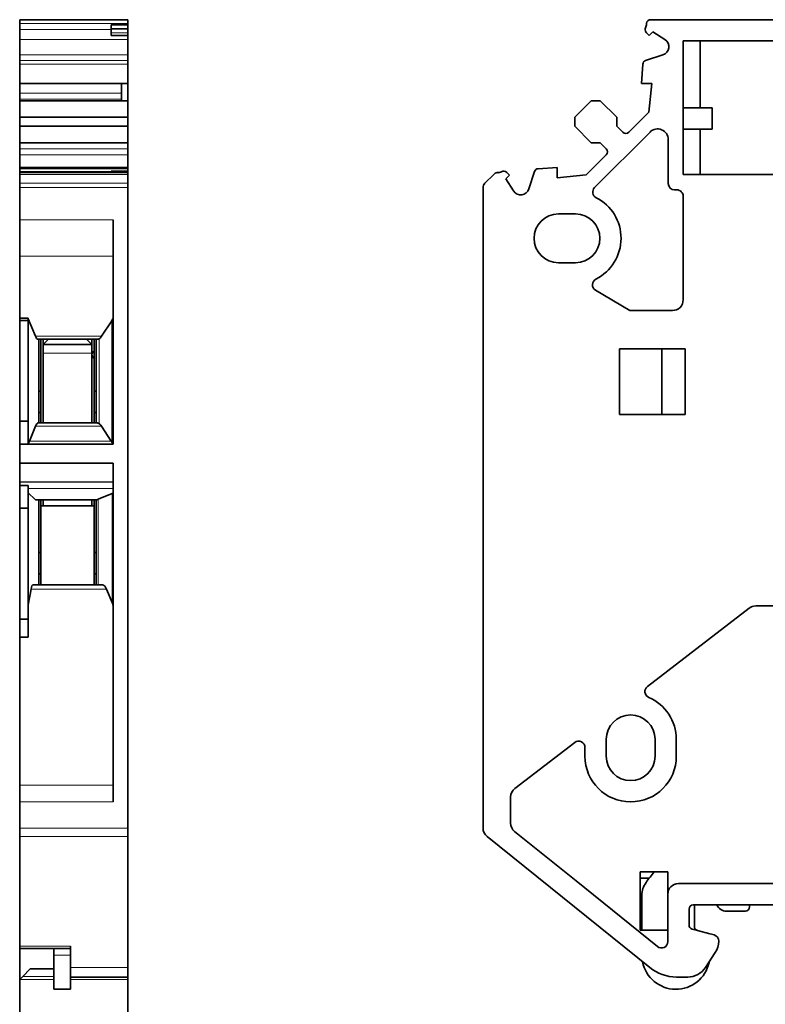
# Model space of a CAD drawing. Header units: millimetres. Extents: x 6 to 292, y 5 to 204.
# Tile 11 of 19: x 153 to 206, y 42 to 111. Entities that reach past the tile are written whole.
import ezdxf

# ---------------------------------------------------------------- set-up
doc = ezdxf.new("R2010")
doc.units = ezdxf.units.MM
for name, color, linetype in [('可见', 7, 'Continuous'), ('尺寸层', 7, 'Continuous'), ('相切', 7, 'Continuous')]:
    doc.layers.add(name, color=color, linetype=linetype)

# ---------------------------------------------------------------- blocks, each defined once
blk = doc.blocks.new('SE3')
at = {"layer": '可见', "color": 7, "linetype": 'Continuous', "lineweight": 35}
for p, q in [((153.42, 111.096), (153.42, 111.359)), ((153.42, 111.359), (161.07, 111.359)), ((161.07, 111.096), (161.07, 111.359)), ((153.42, 110.662), (153.42, 111.096)), ((153.42, 110.662), (153.42, 109.954)), ((159.87, 110.993), (161.07, 110.993)), ((159.87, 110.991), (159.87, 110.709)), ((159.87, 110.709), (161.07, 110.709)), ((159.87, 110.709), (159.87, 110.432)), ((161.07, 111.041), (161.07, 111.096)), ((161.07, 110.993), (161.07, 111.041)), ((161.07, 110.709), (161.07, 110.993)), ((161.07, 110.432), (161.07, 110.709)), ((153.42, 109.954), (153.42, 108.88)), ((159.87, 110.432), (159.87, 110.245)), ((159.87, 110.245), (161.07, 110.245)), ((161.07, 110.245), (161.07, 110.432)), ((161.07, 109.954), (161.07, 110.245)), ((161.07, 109.954), (161.07, 108.88)), ((153.42, 108.88), (153.42, 108.477)), ((161.07, 108.477), (161.07, 108.88)), ((153.42, 108.21), (153.42, 108.477)), ((153.42, 108.21), (153.42, 106.861)), ((161.07, 108.21), (161.07, 108.477)), ((161.07, 106.861), (161.07, 108.21)), ((153.42, 106.861), (153.42, 106.163)), ((153.42, 106.861), (153.42, 106.861)), ((161.07, 106.861), (153.42, 106.861)), ((160.62, 106.861), (153.42, 106.861)), ((160.62, 106.861), (160.62, 105.631)), ((160.62, 106.861), (161.07, 106.861)), ((161.07, 105.631), (161.07, 106.861)), ((161.07, 106.861), (161.07, 106.861)), ((153.42, 106.163), (153.42, 105.738)), ((153.42, 105.631), (153.42, 105.738)), ((153.42, 105.631), (153.42, 104.464)), ((153.42, 105.631), (161.07, 105.631)), ((161.07, 104.464), (161.07, 105.631)), ((153.42, 104.464), (153.42, 103.828)), ((161.07, 104.464), (153.42, 104.464)), ((161.07, 103.828), (161.07, 104.464)), ((153.42, 103.828), (153.42, 102.661)), ((161.07, 103.828), (153.42, 103.828)), ((161.07, 102.661), (161.07, 103.828)), ((153.42, 102.661), (153.42, 102.237)), ((161.07, 102.661), (153.42, 102.661)), ((161.07, 102.237), (161.07, 102.661)), ((153.42, 102.237), (153.42, 101.813)), ((153.42, 100.911), (153.42, 101.813)), ((161.07, 102.237), (161.07, 101.813)), ((161.07, 100.911), (161.07, 101.813)), ((153.42, 100.911), (153.42, 100.828)), ((153.42, 100.911), (161.07, 100.911)), ((161.07, 100.828), (161.07, 100.911)), ((153.42, 100.622), (153.42, 100.828)), ((153.42, 100.622), (153.42, 100.561)), ((153.42, 100.561), (153.42, 100.43)), ((159.87, 100.561), (153.42, 100.561)), ((153.42, 99.809), (153.42, 100.43)), ((159.87, 100.613), (159.87, 100.656)), ((161.07, 100.656), (159.87, 100.656)), ((159.87, 100.561), (159.87, 100.613)), ((159.87, 100.555), (159.87, 100.561)), ((159.87, 100.555), (161.07, 100.555)), ((161.07, 100.656), (161.07, 100.828)), ((161.07, 100.656), (161.07, 100.613)), ((161.07, 100.613), (161.07, 100.556)), ((161.07, 100.43), (161.07, 100.555)), ((161.07, 100.43), (161.07, 99.809)), ((153.42, 99.49), (153.42, 99.809)), ((161.07, 99.49), (161.07, 99.809)), ((153.42, 99.49), (153.42, 97.224)), ((161.07, 54.227), (161.07, 99.49)), ((153.42, 94.641), (153.42, 97.224)), ((160.02, 97.224), (160.02, 81.353)), ((153.42, 90.278), (153.42, 94.641)), ((153.42, 90.092), (153.42, 90.278)), ((153.42, 90.278), (154.02, 90.278)), ((153.42, 82.982), (153.42, 90.092)), ((153.42, 90.092), (154.02, 90.092)), ((154.02, 90.092), (154.02, 90.278)), ((154.02, 90.227), (154.529, 88.987)), ((154.02, 82.982), (154.02, 90.092)), ((159.205, 88.987), (159.918, 90.073)), ((154.714, 88.778), (158.926, 88.778)), ((154.77, 88.778), (154.77, 82.859)), ((154.92, 88.778), (154.92, 85.108)), ((155.444, 88.778), (155.07, 88.404)), ((155.07, 88.404), (155.07, 88.778)), ((155.07, 87.804), (155.07, 88.404)), ((158.52, 88.404), (155.07, 88.404)), ((158.52, 88.404), (158.145, 88.778)), ((158.52, 88.778), (158.52, 88.404)), ((158.52, 88.404), (158.52, 87.804)), ((158.67, 85.108), (158.67, 88.778)), ((158.82, 88.778), (158.82, 82.859)), ((155.07, 87.804), (155.07, 82.859)), ((158.52, 82.859), (158.52, 87.804)), ((154.92, 85.108), (154.77, 85.108)), ((154.92, 83.608), (154.92, 85.108)), ((158.82, 85.108), (158.67, 85.108)), ((158.67, 85.108), (158.67, 83.608)), ((154.92, 83.608), (154.77, 83.608)), ((154.92, 83.608), (154.92, 82.859)), ((158.82, 83.608), (158.67, 83.608)), ((158.67, 82.859), (158.67, 83.608)), ((153.42, 81.353), (153.42, 82.982)), ((153.42, 82.982), (154.02, 82.982)), ((154.02, 81.353), (154.02, 82.982)), ((154.728, 82.859), (158.911, 82.859)), ((154.106, 81.567), (154.54, 82.644)), ((159.187, 82.644), (159.881, 81.567)), ((153.42, 81.353), (153.42, 80.018)), ((160.02, 81.353), (153.42, 81.353)), ((153.42, 78.693), (153.42, 80.018)), ((153.42, 80.018), (160.02, 80.018)), ((160.02, 80.018), (160.02, 56.081)), ((153.42, 78.693), (153.42, 78.684)), ((153.42, 78.684), (153.42, 78.449)), ((153.42, 76.84), (153.42, 78.449)), ((154.02, 78.449), (153.42, 78.449)), ((154.02, 76.84), (154.02, 78.449)), ((154.02, 77.915), (154.518, 77.443)), ((154.546, 77.429), (158.867, 77.429)), ((154.77, 71.429), (154.77, 77.429)), ((154.92, 77.429), (154.92, 73.708)), ((155.07, 77.429), (155.07, 77.004)), ((158.52, 77.004), (158.52, 77.429)), ((158.67, 73.708), (158.67, 77.429)), ((158.82, 77.429), (158.82, 71.429)), ((158.963, 77.467), (159.948, 77.885)), ((153.42, 69.005), (153.42, 76.84)), ((153.42, 76.84), (154.02, 76.84)), ((154.02, 69.005), (154.02, 76.84)), ((154.92, 77.004), (155.07, 77.004)), ((158.52, 77.004), (155.07, 77.004)), ((158.52, 77.004), (158.67, 77.004)), ((154.92, 73.708), (154.77, 73.708)), ((154.92, 72.208), (154.92, 73.708)), ((158.82, 73.708), (158.67, 73.708)), ((158.67, 73.708), (158.67, 72.208)), ((154.92, 72.208), (154.77, 72.208)), ((154.92, 72.208), (154.92, 71.429)), ((158.82, 72.208), (158.67, 72.208)), ((158.67, 71.429), (158.67, 72.208)), ((154.02, 70.006), (154.226, 71.118)), ((154.357, 71.429), (159.265, 71.429)), ((159.558, 71.118), (159.948, 70.178)), ((153.42, 67.714), (153.42, 69.005)), ((153.42, 69.005), (154.02, 69.005)), ((154.02, 67.714), (154.02, 69.005)), ((153.42, 57.27), (153.42, 67.714)), ((153.42, 67.714), (154.02, 67.714)), ((153.42, 57.27), (153.42, 56.081)), ((153.42, 56.081), (153.42, 54.227)), ((153.42, 53.643), (153.42, 54.227)), ((153.42, 53.643), (153.42, 45.9)), ((161.07, 53.643), (161.07, 54.227)), ((161.07, 44.371), (161.07, 53.643)), ((153.42, 45.9), (153.42, 45.734)), ((153.42, 43.533), (153.42, 45.734)), ((153.42, 45.734), (157.02, 45.734)), ((155.82, 45.243), (155.82, 45.734)), ((155.82, 42.843), (155.82, 45.243)), ((157.02, 45.9), (157.02, 44.783)), ((157.02, 44.783), (157.02, 42.843)), ((154.17, 44.283), (153.642, 43.755)), ((154.17, 44.283), (155.82, 44.283)), ((161.07, 43.709), (161.07, 44.371)), ((153.42, 43.533), (153.642, 43.755)), ((153.42, 43.527), (153.42, 43.533)), ((153.42, 39.809), (153.42, 43.527)), ((157.02, 43.709), (161.07, 43.709)), ((161.07, 43.527), (161.07, 43.709)), ((161.07, 39.809), (161.07, 43.527)), ((155.82, 42.843), (157.02, 42.843)), ((153.42, 39.809), (161.07, 39.809))]:
    blk.add_line(p, q, dxfattribs=at)
for centre, radius, start, end in [((158.912, 88.999), 0.221, 273.47157, 300.03748), ((158.82, 87.684), 0.3, 120, 240), ((158.89, 82.631), 0.228, 54.37673, 84.73562), ((158.861, 77.525), 0.0961, 273.63017, 301.11585)]:
    blk.add_arc(centre, radius, start, end, dxfattribs=at)
for centre, major_axis, ratio, start_param, end_param in [((158.52, 90.393), (-1.5, 0), 0.590627, 2.771382, 3.141593), ((154.714, 90.278), (0, -1.5), 0.242566, 5.749686, 6.283182), ((158.909, 90.278), (0, -1.5), 0.388105, 0.197843, 0.533499), ((154.728, 81.359), (0, -1.5), 0.242566, 3.141593, 3.683286), ((158.887, 81.359), (0, 1.5), 0.388105, -0.541693, -0.236607), ((153.919, 82.853), (0, -1.5), 0.242566, 0.281368, 0.541693), ((160.181, 82.853), (0, -1.5), 0.388105, -0.541693, -0.469267), ((158.52, 77.947), (1.5, 0), 0.135729, 5.973482, 6.283185), ((154.546, 78.929), (0, -1.5), 0.142857, 6.148281, 6.283185), ((161.82, 77.343), (-3, 0), 0.135729, -0.309703, -0.247065), ((154.357, 69.929), (0, -1.5), 0.142857, 3.141593, 3.797385), ((159.265, 69.929), (0, 1.5), 0.32, 5.627393, 6.283185), ((158.52, 69.826), (-1.5, 0), 0.769384, 3.141593, 3.451296)]:
    blk.add_ellipse(centre, major_axis=major_axis, ratio=ratio, start_param=start_param, end_param=end_param, dxfattribs=at)
blk.add_open_spline([(159.918, 81.515), (159.982, 81.432), (160.02, 81.376), (160.02, 81.359)], degree=3, dxfattribs=at)
at = {"layer": '相切', "color": 7, "linetype": 'Continuous', "lineweight": 13}
for p, q in [((153.42, 111.096), (161.07, 111.096)), ((153.42, 110.662), (159.87, 110.662)), ((153.42, 109.954), (161.07, 109.954)), ((159.87, 110.432), (161.07, 110.432)), ((161.07, 108.88), (153.42, 108.88)), ((153.42, 108.477), (161.07, 108.477)), ((153.42, 108.21), (161.07, 108.21)), ((153.42, 106.163), (160.62, 106.163)), ((160.62, 105.738), (153.42, 105.738)), ((153.42, 102.237), (161.07, 102.237)), ((161.07, 101.813), (153.42, 101.813)), ((153.42, 100.828), (161.07, 100.828)), ((153.42, 100.622), (159.87, 100.622)), ((153.42, 100.43), (161.07, 100.43)), ((159.87, 100.613), (161.07, 100.613)), ((161.07, 99.809), (153.42, 99.809)), ((161.07, 99.49), (153.42, 99.49)), ((153.42, 97.224), (160.02, 97.224)), ((153.42, 94.641), (160.02, 94.641)), ((159.918, 90.073), (159.918, 81.515)), ((154.529, 88.987), (159.205, 88.987)), ((159.023, 88.808), (159.023, 82.817)), ((158.52, 87.804), (155.07, 87.804)), ((154.54, 82.644), (159.187, 82.644)), ((154.106, 81.567), (159.881, 81.567)), ((160.02, 78.693), (153.42, 78.693)), ((160.02, 78.684), (153.42, 78.684)), ((154.02, 78.236), (160.02, 78.236)), ((154.02, 78.232), (160.02, 78.232)), ((154.518, 77.443), (158.911, 77.443)), ((158.963, 77.467), (158.963, 71.429)), ((159.948, 77.885), (159.948, 70.178)), ((154.226, 71.118), (159.558, 71.118)), ((160.02, 57.27), (153.42, 57.27)), ((160.02, 56.081), (153.42, 56.081)), ((153.42, 54.227), (161.07, 54.227)), ((161.07, 53.643), (153.42, 53.643)), ((157.02, 45.9), (153.42, 45.9)), ((157.02, 45.243), (155.82, 45.243)), ((157.02, 44.371), (161.07, 44.371)), ((155.82, 43.527), (153.42, 43.527)), ((153.642, 43.755), (155.82, 43.755)), ((161.07, 43.527), (157.02, 43.527))]:
    blk.add_line(p, q, dxfattribs=at)
blk = doc.blocks.new('SE4')
at = {"layer": '可见', "color": 7, "linetype": 'Continuous', "lineweight": 35}
for p, q in [((197.995, 111.359), (209.392, 111.359)), ((197.61, 110.709), (197.696, 110.993)), ((197.879, 110.245), (197.691, 110.432)), ((198.141, 110.507), (197.879, 110.245)), ((198.999, 109.954), (198.141, 110.507)), ((209.499, 109.859), (200.278, 109.858)), ((200.278, 109.858), (200.28, 100.408)), ((201.479, 109.858), (201.48, 105.133)), ((197.637, 108.477), (198.862, 108.88)), ((197.349, 106.861), (197.431, 108.21)), ((198.081, 106.861), (197.349, 106.861)), ((197.872, 104.831), (198.081, 106.861)), ((192.628, 104.464), (193.795, 105.631)), ((193.795, 105.631), (194.431, 105.631)), ((194.431, 105.631), (195.598, 104.464)), ((202.344, 105.133), (200.279, 105.133)), ((202.344, 105.133), (202.344, 103.633)), ((192.628, 103.828), (192.628, 104.464)), ((195.598, 104.464), (195.598, 103.828)), ((196.443, 103.403), (197.872, 104.831)), ((193.795, 102.661), (192.628, 103.828)), ((195.598, 103.828), (196.022, 103.404)), ((197.949, 103.421), (194.028, 99.5)), ((202.344, 103.633), (200.279, 103.633)), ((201.48, 103.633), (201.48, 100.408)), ((194.431, 102.661), (193.795, 102.661)), ((194.856, 102.237), (194.431, 102.661)), ((199.23, 99.783), (199.229, 102.891)), ((193.432, 100.389), (194.856, 101.813)), ((190.049, 100.828), (191.398, 100.911)), ((191.398, 100.911), (191.398, 100.18)), ((186.904, 100.43), (186.283, 99.809)), ((188.014, 100.381), (187.752, 100.119)), ((187.827, 100.568), (188.014, 100.381)), ((189.38, 99.398), (189.782, 100.622)), ((191.398, 100.18), (193.432, 100.389)), ((200.28, 100.408), (208.913, 100.409)), ((187.752, 100.119), (188.306, 99.26)), ((186.151, 54.227), (186.151, 99.49)), ((199.68, 99.333), (199.838, 99.333)), ((200.289, 91.558), (200.288, 98.883)), ((192.676, 97.634), (191.476, 97.634)), ((191.476, 94.184), (192.676, 94.184)), ((196.522, 90.808), (194.099, 92.239)), ((196.522, 90.808), (199.539, 90.808)), ((200.439, 88.109), (195.789, 88.109)), ((195.789, 88.109), (195.789, 83.459)), ((198.789, 83.459), (198.789, 88.109)), ((200.439, 83.459), (200.439, 88.109)), ((195.789, 83.459), (200.439, 83.459)), ((204.955, 69.773), (197.761, 64.238)), ((209.551, 69.929), (205.413, 69.929)), ((192.626, 60.288), (188.394, 57.031)), ((193.351, 59.931), (193.351, 59.309)), ((194.851, 60.509), (194.851, 59.309)), ((198.301, 59.309), (198.301, 60.509)), ((199.801, 59.309), (199.801, 60.509)), ((188.101, 56.436), (188.101, 54.583)), ((197.928, 44.371), (186.43, 53.643)), ((188.38, 53.999), (192.717, 50.501)), ((197.252, 51.135), (197.252, 47.01)), ((199.201, 51.135), (197.252, 51.135)), ((199.201, 49.559), (199.201, 51.135)), ((192.717, 50.501), (198.469, 45.86)), ((197.889, 50.685), (197.252, 50.685)), ((199.951, 50.309), (207.417, 50.309)), ((197.372, 47.01), (197.372, 49.492)), ((199.201, 46.211), (199.201, 49.559)), ((206.795, 48.809), (201.001, 48.809)), ((201.079, 48.809), (201.079, 47.282)), ((204.979, 48.809), (204.979, 48.659)), ((200.701, 48.509), (200.701, 47.383)), ((204.679, 48.359), (203.348, 48.359)), ((197.252, 47.46), (197.372, 47.46)), ((197.252, 47.01), (199.201, 47.01)), ((200.923, 47.093), (202.467, 46.679)), ((202.159, 46.762), (201.301, 46.992)), ((202.555, 45.448), (201.859, 44.386)), ((200.605, 43.709), (199.807, 43.709))]:
    blk.add_line(p, q, dxfattribs=at)
for centre, radius, start, end in [((197.995, 111.059), 0.3, 90, 172.98196), ((197.904, 110.644), 0.3, 167.65346, 225), ((198.144, 111.041), 0.45, 172.98304, 179.99892), ((198.144, 111.041), 0.45, 180.00079, 186.01988), ((198.674, 109.45), 0.6, 288.22913, 57.19785), ((197.731, 108.192), 0.3, 108.19785, 176.50126), ((196.235, 103.616), 0.3, 225, 314.34523), ((198.479, 102.891), 0.75, 0.00829, 135), ((194.644, 102.025), 0.3, 315, 45), ((187.222, 100.111), 0.45, 99.29872, 135.00133), ((187.228, 100.998), 0.45, 259.88922, 301.06641), ((187.222, 100.111), 0.45, 79.88922, 99.29872), ((187.615, 100.356), 0.3, 45, 121.06641), ((190.067, 100.528), 0.3, 93.52292, 161.80215), ((186.601, 99.49), 0.45, 135.00098, 180), ((194.346, 99.182), 0.45, 135, 242.96237), ((199.68, 99.783), 0.45, 180.00829, 270.00829), ((188.81, 99.585), 0.6, 212.80215, 341.77087), ((199.838, 98.883), 0.45, 0.00358, 90.00829), ((192.676, 95.909), 3.225, 296.71271, 62.96237), ((191.476, 95.909), 1.725, 90, 270), ((192.676, 95.909), 1.725, 270, 90), ((194.328, 92.626), 0.45, 116.71271, 239.43277), ((199.539, 91.558), 0.75, 270, 0.00358), ((205.413, 69.179), 0.75, 90, 127.57411), ((198.036, 63.882), 0.45, 127.57411, 246.59682), ((196.576, 60.509), 3.225, 0, 66.59682), ((196.576, 60.509), 1.725, 0, 180), ((192.901, 59.931), 0.45, 0, 127.57411), ((196.576, 59.309), 3.225, 180, 0), ((196.576, 59.309), 1.725, 180, 0), ((188.851, 56.436), 0.75, 127.57411, 180), ((188.851, 54.583), 0.75, 180, 231.10663), ((186.901, 54.227), 0.75, 180, 231.1164), ((226.951, 28.934), 36.3, 142.29521, 143.79078), ((198.872, 49.492), 1.5, 143.79078, 180), ((199.951, 49.559), 0.75, 90, 180), ((201.001, 48.509), 0.3, 90, 180), ((203.348, 49.109), 0.75, 203.57818, 270), ((204.679, 48.659), 0.3, 270, 0), ((201.001, 47.383), 0.3, 180, 254.98332), ((201.379, 47.282), 0.3, 180, 255), ((202.082, 46.472), 0.3, 72.06356, 75), ((202.351, 46.244), 0.45, 358.59614, 74.98332), ((198.751, 46.211), 0.45, 231.2009, 0), ((201.301, 46.27), 1.5, 326.74438, 358.59614), ((199.772, 45.243), 2.4, 191.05901, 347.68404), ((188.488, 47.707), 13.95, 347.68404, 347.98138), ((199.807, 46.709), 3, 231.2009, 270), ((200.605, 45.209), 1.5, 270, 326.74438)]:
    blk.add_arc(centre, radius, start, end, dxfattribs=at)

msp = doc.modelspace()

# ---------------------------------------------------------------- block references
at = {"layer": '尺寸层'}
for name in ['SE3', 'SE4']:
    msp.add_blockref(name, (0, 0), dxfattribs=at)

doc.saveas('drawing.dxf')
